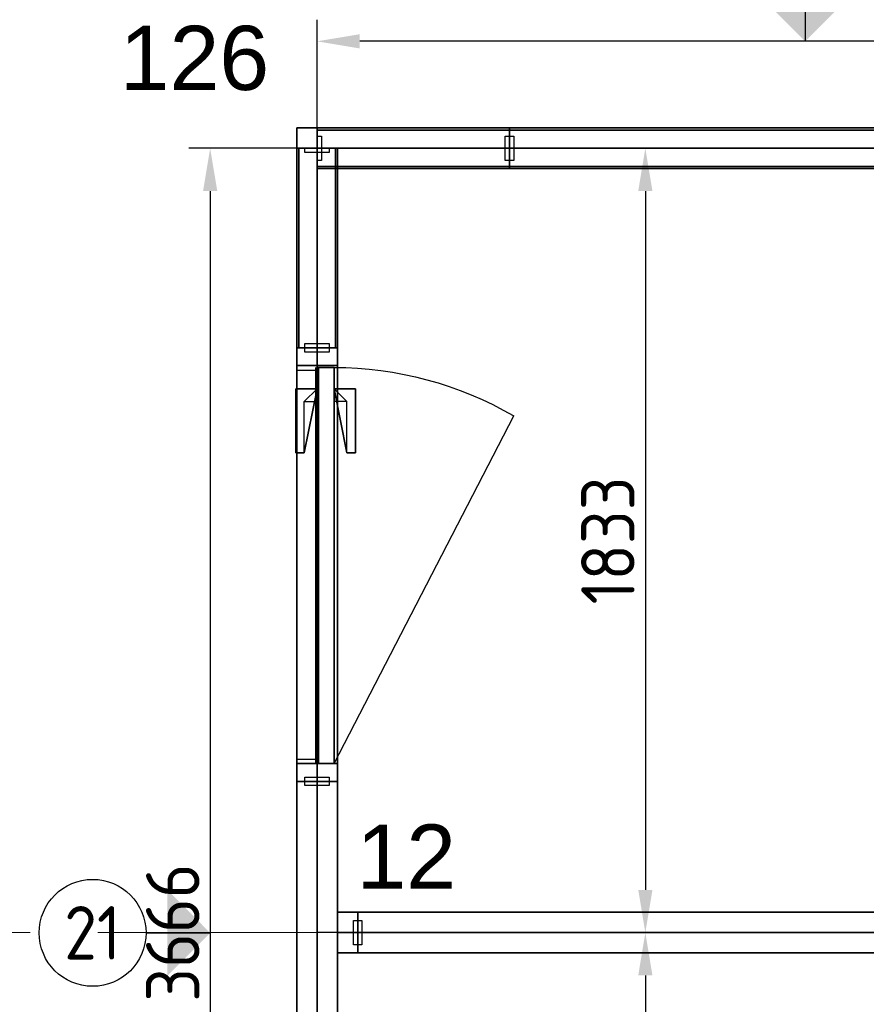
# Model space of a CAD drawing. Extents: x 3165 to 57695, y -7842 to 39081.
# Tile 188 of 248: x 49654 to 51634, y 19161 to 21462. Entities that reach past the tile are written whole.
import ezdxf
from ezdxf.enums import TextEntityAlignment as Align

# ---------------------------------------------------------------- set-up
doc = ezdxf.new("R2010")
doc.units = 0
doc.header["$LTSCALE"] = 50
doc.header["$PDSIZE"] = -5
doc.linetypes.add('HIDDEN2', pattern=[4.7625, 3.175, -1.5875])
doc.linetypes.add('Onderlegger 3e verdieping$0$stramien', pattern=[22.225, 12.7, -3.175, 3.175, -3.175])
doc.layers.get('0').update_dxf_attribs({"linetype": 'CONTINUOUS'})
doc.layers.get('DEFPOINTS').update_dxf_attribs({"linetype": 'CONTINUOUS'})
for name, color, linetype in [('AS-A38--_F----5', 2, 'CONTINUOUS'), ('AS-A38--_F---4-', 9, 'CONTINUOUS'), ('AS-I38-E_F----5_Deuren', 7, 'CONTINUOUS'), ('AS-I38-M_F----5_Deurmodulen', 7, 'CONTINUOUS'), ('AS-I38-M_F----5_Hoekaansluitingen', 7, 'CONTINUOUS'), ('AS-I38-M_F----5_Muuraansluitingen', 7, 'CONTINUOUS'), ('AS-I38-M_F----5_Wandmodulen', 7, 'CONTINUOUS'), ('AS-L32--_F----5', 84, 'CONTINUOUS'), ('AS-L32--_F---4-', 84, 'CONTINUOUS'), ('AS-L32--_F-23--', 84, 'CONTINUOUS'), ('AS-L32--_F123--', 84, 'CONTINUOUS'), ('AS-L38--', 7, 'CONTINUOUS'), ('AS-L38--_F----5', 7, 'CONTINUOUS'), ('AS-L38--_F---4-', 7, 'CONTINUOUS'), ('AS-L38--_F-23--', 3, 'CONTINUOUS'), ('AS-L38--_F1----', 2, 'CONTINUOUS'), ('AS-L38--_F1-----', 2, 'CONTINUOUS'), ('AS-L38--_F123--', 7, 'CONTINUOUS'), ('AS-L38GL_F---4-', 2, 'CONTINUOUS'), ('AS-L38GL_F123--', 3, 'CONTINUOUS'), ('AS-M38--_F123--_Wandlengte', 1, 'CONTINUOUS'), ('AS-T38--_F----5', 7, 'CONTINUOUS'), ('AS-T38--_F-23--', 7, 'CONTINUOUS'), ('IWTEKST', 2, 'CONTINUOUS')]:
    doc.layers.add(name, color=color, linetype=linetype)
doc.layers.add('AS-I38-1_F----5', color=2, linetype='CONTINUOUS', plot=False)
doc.layers.add('IWHARTWAND', color=6, linetype='CONTINUOUS', plot=False)
doc.layers.add('Onderlegger 3e verdieping$0$S-GRID', color=8, linetype='CONTINUOUS', lineweight=18)
doc.styles.get("Standard").update_dxf_attribs({"font": 'isocp.shx'})
doc.dimstyles.new('CWall_F2_Wandlengte', dxfattribs={"dimscale": 50, "dimtxt": 2.5, "dimasz": 2, "dimexe": 1, "dimexo": 1, "dimgap": 0.5, "dimtad": 1, "dimdec": 0, "dimdsep": 46, "dimtxsty": 'Standard', "dimcen": 2.5, "dimclrt": 2, "dimadec": 0, "dimazin": 0, "dimtfac": 1, "dimtdec": 0, "dimtix": 1, "dimtmove": 2, "dimatfit": 0, "dimfxl": 0, "dimtolj": 1, "dimtzin": 0, "dimarcsym": 0})
pattern_1 = [(0, (869, 1360), (31.75, 31.75), [15.875, -47.625]), (90, (876.938, 1352.062), (-31.75, 31.75), [15.875, -47.625])]
pattern_2 = [(60, (616, 2090), (-43300, 25000), [300, -50000]), (60, (690, 2164), (-43300, 25000), [100, -50000]), (60, (645, 2190), (-43300, 25000), [100, -50000]), (150, (780, 2170), (-25000, -43300), [200, -50000])]
pattern_3 = [(0, (691.5, 1360), (29.7656, 59.5312), [0, -59.5312])]
pattern_4 = [(60, (616, 1230), (-43300, 25000), [300, -50000]), (60, (690, 1304), (-43300, 25000), [100, -50000]), (60, (645, 1330), (-43300, 25000), [100, -50000]), (150, (780, 1310), (-25000, -43300), [200, -50000])]
pattern_5 = [(60, (616, 370), (-43300, 25000), [300, -50000]), (60, (690, 444), (-43300, 25000), [100, -50000]), (60, (645, 470), (-43300, 25000), [100, -50000]), (150, (780, 450), (-25000, -43300), [200, -50000])]
pattern_6 = [(60, (150, 2090), (-43300, 25000), [300, -50000]), (60, (220, 2164), (-43300, 25000), [100, -50000]), (60, (180, 2190), (-43300, 25000), [100, -50000]), (150, (310, 2170), (-25000, -43300), [200, -50000])]
pattern_7 = [(0, (225, 1360), (29.766, 59.531), [0, -59.531])]
pattern_8 = [(60, (150, 1230), (-43300, 25000), [300, -50000]), (60, (220, 1304), (-43300, 25000), [100, -50000]), (60, (180, 1330), (-43300, 25000), [100, -50000]), (150, (310, 1310), (-25000, -43300), [200, -50000])]
pattern_9 = [(60, (150, 370), (-43300, 25000), [300, -50000]), (60, (220, 444), (-43300, 25000), [100, -50000]), (60, (180, 470), (-43300, 25000), [100, -50000]), (150, (310, 450), (-25000, -43300), [200, -50000])]
pattern_10 = [(60, (160, 2090), (-43300, 25000), [300, -50000]), (60, (230, 2164), (-43300, 25000), [100, -50000]), (60, (187, 2190), (-43300, 25000), [100, -50000]), (150, (320, 2170), (-25000, -43300), [200, -50000])]
pattern_11 = [(0, (233.25, 1360), (29.766, 59.531), [0, -59.531])]
pattern_12 = [(60, (160, 1230), (-43300, 25000), [300, -50000]), (60, (230, 1304), (-43300, 25000), [100, -50000]), (60, (187, 1330), (-43300, 25000), [100, -50000]), (150, (320, 1310), (-25000, -43300), [200, -50000])]
pattern_13 = [(60, (160, 370), (-43300, 25000), [300, -50000]), (60, (230, 444), (-43300, 25000), [100, -50000]), (60, (187, 470), (-43300, 25000), [100, -50000]), (150, (320, 450), (-25000, -43300), [200, -50000])]

# ---------------------------------------------------------------- blocks, each defined once
blk = doc.blocks.new('Onderlegger 3e verdieping')
at = {"layer": 'Onderlegger 3e verdieping$0$S-GRID', "linetype": 'Onderlegger 3e verdieping$0$stramien'}
blk.add_line((3164.6, 19328.2), (56107.8, 19328.2), dxfattribs=at)
blk = doc.blocks.new('QHK-11--_CTA01')
at = {"layer": 'AS-L38--_F----5', "linetype": 'HIDDEN2'}
blk.add_line((0, 0), (0, 0, 2700), dxfattribs=at)
at = {"layer": 'AS-L38--_F---4-'}
blk.add_line((-47.5, 47.5), (-47.5, 47.5, 2700), dxfattribs=at)
for points, invisible_edges in [([(0, 47.5, 2700), (0, -47.5, 2700), (47.5, -47.5, 2700), (-47.5, 47.5, 2700)], 4), ([(47.5, -47.5, 2700), (-47.5, 47.5, 2700), (-47.5, 0, 2700), (47.5, 0, 2700)], 1), ([(47.5, 0), (47.5, 0, 60), (47.5, -47.5, 60), (47.5, -47.5)], 1), ([(47.5, 0, 2660), (47.5, 0, 2700), (47.5, -47.5, 2700), (47.5, -47.5, 2660)], 1), ([(47.5, -47.5), (47.5, -47.5, 60), (0, -47.5, 60), (0, -47.5)], 4), ([(47.5, -47.5, 2660), (47.5, -47.5, 2700), (0, -47.5, 2700), (0, -47.5, 2660)], 4)]:
    blk.add_3dface(points, dxfattribs=dict(at, invisible_edges=invisible_edges))
for points in [[(47.5, 0, 60), (47.5, 0, 2660), (47.5, -47.5, 2660), (47.5, -47.5, 60)], [(47.5, -47.5, 60), (47.5, -47.5, 2660), (0, -47.5, 2660), (0, -47.5, 60)]]:
    blk.add_3dface(points, dxfattribs=at)
at = {"layer": 'AS-L38--_F123--'}
blk.add_lwpolyline([(0, -47.5), (47.5, -47.5), (47.5, 0)], dxfattribs=at)
at = {"layer": 'DEFPOINTS'}
blk.add_point((0, 0, 2700), dxfattribs=at)
at = {"layer": 'AS-I38-M_F----5_Hoekaansluitingen', "extrusion": (1, -6.12303e-17, 0)}
blk.add_text('D126', height=125, rotation=90, dxfattribs=at).set_placement((0, 2750), align=Align.MIDDLE_LEFT)
at = {"layer": 'AS-I38-M_F----5_Hoekaansluitingen', "extrusion": (0, -1, 0)}
blk.add_text('D126', height=125, rotation=90, dxfattribs=at).set_placement((0, 2750), align=Align.MIDDLE_LEFT)
blk = doc.blocks.new('WandNr2-_CTA01')
at = {"layer": 'AS-T38--_F-23--', "color": 0, "linetype": 'ByBlock'}
blk.add_line((0, -5), (0, -2), dxfattribs=at)
blk.add_circle((0, -7.5), 2.5, dxfattribs=at)
blk.add_solid([(0, -2), (2, -4), (-2, -4)], dxfattribs=at)
blk.add_attdef('WANDNR', text='', height=2.5, dxfattribs=at).set_placement((0, -7.5), align=Align.MIDDLE)
blk = doc.blocks.new('WandNr5o_CTA01')
at = {"layer": 'AS-T38--_F----5', "color": 0, "linetype": 'ByBlock'}
blk.add_circle((0, -18), 2.5, dxfattribs=at)
blk.add_attdef('WANDNR', text='', height=2.5, dxfattribs=at).set_placement((0, -18), align=Align.MIDDLE)
blk = doc.blocks.new('BvnAans-_CTA01')
at = {"layer": 'AS-L38--_F----5', "color": 0, "invisible_edges": 10}
blk.add_3dface([(0, 0), (1, 0), (1, 0, 1), (0, 0, 1)], dxfattribs=at)
at = {"layer": 'AS-L38--_F---4-', "invisible_edges": 10}
for points in [[(0, 0.5), (1, 0.5), (1, 0.5, 1), (0, 0.5, 1)], [(0, -0.5), (1, -0.5), (1, -0.5, 1), (0, -0.5, 1)]]:
    blk.add_3dface(points, dxfattribs=at)
at = {"layer": 'AS-L38--_F---4-'}
blk.add_3dface([(0, -0.5, 1), (0, 0.5, 1), (1, 0.5, 1), (1, -0.5, 1)], dxfattribs=at)
blk = doc.blocks.new('Q0WDSTL-_CTA01')
at = {"layer": 'AS-L38--_F-23--'}
for p, q in [((0, 0.3), (0, 0.5)), ((0, -0.3), (0, -0.5))]:
    blk.add_line(p, q, dxfattribs=at)
at = {"layer": 'AS-L38--_F-23--', "color": 1}
blk.add_lwpolyline([(0, 0.3), (1, 0.3), (1, -0.3), (0, -0.3)], dxfattribs=at)
at = {"layer": 'AS-L38--_F1-----'}
blk.add_lwpolyline([(0, 0.5), (0, -0.5)], dxfattribs=at)
blk = doc.blocks.new('3ADRDRP-_CTA01')
at = {"layer": 'AS-L38--_F----5', "color": 0}
blk.add_3dface([(0, 0), (1, 0), (1, 0, 1), (0, 0, 1)], dxfattribs=at)
at = {"layer": 'AS-L38--_F---4-'}
mesh = blk.add_polymesh((6, 3), dxfattribs=at)
for k, corner in enumerate([(1, -0.5, 1), (1, -0.5), (1, -0.5), (0, -0.5, 1), (0, -0.5), (0, -0.5), (0, 0.5, 1), (0, 0.5), (0, -0.5), (1, 0.5, 1), (1, 0.5), (1, -0.5), (1, 0.5, 1), (1, 0.5, 1), (1, -0.5, 1), (0, 0.5, 1), (0, 0.5, 1), (0, -0.5, 1)]):
    mesh.set_mesh_vertex(divmod(k, 3), corner)
blk = doc.blocks.new('Q0DRSTL-_CTA01')
at = {"layer": 'AS-L38--_F----5', "color": 0}
blk.add_3dface([(0, 0), (1, 0), (1, 0, 1), (0, 0, 1)], dxfattribs=at)
at = {"layer": 'AS-L38--_F-23--', "color": 0}
for p, q in [((0, 0.5), (0, 0.3)), ((1, 0.5), (1, 0)), ((1, 0), (1.25, 0)), ((0, -0.5), (0, -0.3))]:
    blk.add_line(p, q, dxfattribs=at)
for points in [[(1, 0.5), (0, 0.5)], [(0, -0.5), (1.25, -0.5), (1.25, 0)]]:
    blk.add_lwpolyline(points, dxfattribs=at)
at = {"layer": 'AS-L38--_F1----', "color": 0}
blk.add_lwpolyline([(0, -0.5), (1, -0.5), (1, 0.5), (0, 0.5)], close=True, dxfattribs=at)
at = {"layer": 'AS-L38--_F---4-'}
mesh = blk.add_polymesh((6, 3), dxfattribs=at)
for k, corner in enumerate([(1, -0.5, 1), (1, -0.5), (1, -0.5), (0, -0.5, 1), (0, -0.5), (0, -0.5), (0, 0.5, 1), (0, 0.5), (0, -0.5), (1, 0.5, 1), (1, 0.5), (1, -0.5), (1, 0.5, 1), (1, 0.5, 1), (1, -0.5, 1), (0, 0.5, 1), (0, 0.5, 1), (0, -0.5, 1)]):
    mesh.set_mesh_vertex(divmod(k, 3), corner)
blk = doc.blocks.new('ddch1---_CTA01')
at = {"layer": 'AS-L32--_F----5', "color": 1}
for p, q in [((0, 0.075), (1, 0.075, 0.5)), ((1, 0.075, 0.5), (0, 0.075, 1))]:
    blk.add_line(p, q, dxfattribs=at)
at = {"layer": 'AS-L32--_F----5', "color": 1, "linetype": 'HIDDEN2'}
for p, q in [((0, -0.075), (1, -0.075, 0.5)), ((1, -0.075, 0.5), (0, -0.075, 1))]:
    blk.add_line(p, q, dxfattribs=at)
at = {"layer": 'AS-L32--_F----5'}
blk.add_3dface([(0, 0), (0, 0, 1), (1, 0, 1), (1, 0)], dxfattribs=at)
at = {"layer": 'AS-L32--_F---4-'}
for points in [[(0, 1), (0, 1, 1), (1, 1, 1), (1, 1)], [(0, 1), (0, 0), (0, 0, 1), (0, 1, 1)], [(0, 0, 1), (0, 1, 1), (1, 1, 1), (1, 0, 1)], [(1, 1, 1), (1, 0, 1), (1, 0), (1, 1)], [(0, 0), (0, 0, 1), (1, 0, 1), (1, 0)]]:
    blk.add_3dface(points, dxfattribs=at)
at = {"layer": 'AS-L32--_F123--', "color": 1}
blk.add_line((0, 1), (0.8776, 11.4994), dxfattribs=at)
at = {"layer": 'AS-L32--_F123--'}
for p, q in [((1, 1), (0, 1)), ((0, 1), (0, 0)), ((1, 0), (1, 1)), ((0, 0), (1, 0))]:
    blk.add_line(p, q, dxfattribs=at)
at = {"layer": 'AS-L32--_F123--', "color": 1}
blk.add_ellipse((0, 1), major_axis=(0, 21.9), ratio=0.045662, start_param=-1.570796, end_param=-1.070796, dxfattribs=at)
at = {"layer": 'DEFPOINTS'}
blk.add_point((0, 0), dxfattribs=at)
blk.add_point((0, 0), dxfattribs=at)
blk = doc.blocks.new('KlnkRcht_CTA01')
at = {"layer": 'AS-L32--_F----5'}
blk.add_polyline3d([(-0.5, 0, -0.5), (0.5, 0, -0.5), (0.5, 0, 0.5), (-0.5, 0, 0.5)], close=True, dxfattribs=at)
at = {"layer": 'AS-L32--_F-23--'}
for p, q in [((0.3, -0.6, -0.5), (0.3, 0, -0.5)), ((0.5, 0, -0.5), (0.5, -1, -0.5)), ((-0.5, -1, -0.5), (-0.5, -0.6, -0.5)), ((-0.5, -0.6, -0.5), (0.3, -0.6, -0.5)), ((0.5, -1, -0.5), (-0.5, -1, -0.5))]:
    blk.add_line(p, q, dxfattribs=at)
at = {"layer": 'AS-L32--_F---4-'}
mesh = blk.add_polyface(dxfattribs=at)
corners = [(0.5, 0, -0.5), (0.5, -1, -0.5), (-0.5, -1, -0.5), (-0.5, -0.6, -0.5), (0.3, -0.6, -0.5), (0.3, 0, -0.5), (0.5, 0, 0.5), (0.5, -1, 0.5), (-0.5, -1, 0.5), (-0.5, -0.6, 0.5), (0.3, -0.6, 0.5), (0.3, 0, 0.5)]
mesh.append_faces([[corners[k] for k in face] for face in [(0, 1, 7, 6), (1, 2, 8, 7), (2, 3, 9, 8)]])
mesh.append_faces([[corners[k] for k in face] for face in [(6, 10, 11)]], dxfattribs={"vtx0": -1})
mesh.append_faces([[corners[k] for k in face] for face in [(6, 9, 10)]], dxfattribs={"vtx0": -1, "vtx2": -1})
mesh.append_faces([[corners[k] for k in face] for face in [(6, 7, 8, 9)]], dxfattribs={"vtx3": -1})
blk = doc.blocks.new('QDR-10--_CTA01')
at = {"layer": 'DEFPOINTS'}
blk.add_point((0, 0, 2700), dxfattribs=at)
at = {"layer": 'AS-L38--'}
for name, p, xscale, yscale, zscale in [('ddch1---_CTA01', (971.5, 0, 10), -926, 40, 2585), ('KlnkRcht_CTA01', (170.5, 40, 1050), -150, -50, 20), ('BvnAans-_CTA01', (0, 0, 2660), 1013, 95, 40), ('Q0WDSTL-_CTA01', (0, 0), 10, 95, 10), ('3ADRDRP-_CTA01', (0, 0, 2595), 1013, 95, 65), ('Q0DRSTL-_CTA01', (0, 0), 41.5, 95, 2595), ('Q0DRSTL-_CTA01', (1013, 0), -41.5, 95, 2595), ('KlnkRcht_CTA01', (170.5, 0, 1050), -150, 50, 20)]:
    blk.add_blockref(name, p, dxfattribs=dict(at, xscale=xscale, yscale=yscale, zscale=zscale))
at = {"layer": 'AS-L38--', "xscale": 10, "yscale": 95, "zscale": 10, "rotation": 180}
blk.add_blockref('Q0WDSTL-_CTA01', (1013, 0), dxfattribs=at)
at = {"layer": 'AS-I38-E_F----5_Deuren', "extrusion": (0, -1, 0)}
blk.add_text('926x2585', height=90, dxfattribs=at).set_placement((95.5, 175), align=Align.BOTTOM_LEFT)
at = {"layer": 'AS-I38-M_F----5_Deurmodulen', "extrusion": (0, -1, 0)}
blk.add_text('DA', height=125, rotation=90, dxfattribs=at).set_placement((506.5, 2750), align=Align.MIDDLE_LEFT)
blk = doc.blocks.new('QSRT12--_CTA01')
at = {"layer": 'AS-L38--_F----5', "linetype": 'HIDDEN2'}
blk.add_line((0, 0), (0, 0, 2700), dxfattribs=at)
at = {"layer": 'AS-L38--_F----5', "invisible_edges": 4}
for points in [[(47.5, 0), (47.5, 0, 60), (95, 0, 60), (95, 0)], [(47.5, 0, 2660), (47.5, 0, 2700), (95, 0, 2700), (95, 0, 2660)]]:
    blk.add_3dface(points, dxfattribs=at)
at = {"layer": 'AS-L38--_F----5'}
blk.add_3dface([(47.5, 0, 60), (47.5, 0, 2660), (95, 0, 2660), (95, 0, 60)], dxfattribs=at)
at = {"layer": 'AS-L38--_F---4-', "invisible_edges": 4}
for points in [[(95, 47.5), (95, 47.5, 60), (47.5, 47.5, 60), (47.5, 47.5)], [(95, 47.5, 2660), (95, 47.5, 2700), (47.5, 47.5, 2700), (47.5, 47.5, 2660)], [(47.5, -47.5), (47.5, -47.5, 60), (95, -47.5, 60), (95, -47.5)], [(47.5, -47.5, 2660), (47.5, -47.5, 2700), (95, -47.5, 2700), (95, -47.5, 2660)]]:
    blk.add_3dface(points, dxfattribs=at)
at = {"layer": 'AS-L38--_F---4-'}
for points in [[(95, 47.5, 60), (95, 47.5, 2660), (47.5, 47.5, 2660), (47.5, 47.5, 60)], [(47.5, 47.5), (47.5, 47.5, 60), (47.5, -47.5, 60), (47.5, -47.5)], [(47.5, 47.5, 60), (47.5, 47.5, 2660), (47.5, -47.5, 2660), (47.5, -47.5, 60)], [(47.5, 47.5, 2660), (47.5, 47.5, 2700), (47.5, -47.5, 2700), (47.5, -47.5, 2660)], [(95, 47.5, 2700), (47.5, 47.5, 2700), (47.5, -47.5, 2700), (95, -47.5, 2700)], [(47.5, -47.5, 60), (47.5, -47.5, 2660), (95, -47.5, 2660), (95, -47.5, 60)]]:
    blk.add_3dface(points, dxfattribs=at)
at = {"layer": 'AS-L38--_F123--'}
blk.add_lwpolyline([(95, 47.5), (47.5, 47.5), (47.5, -47.5), (95, -47.5)], dxfattribs=at)
at = {"layer": 'DEFPOINTS'}
blk.add_point((0, 0, 2700), dxfattribs=at)
at = {"layer": 'AS-L38--', "xscale": 10, "yscale": 95, "zscale": 10, "rotation": 180}
blk.add_blockref('Q0WDSTL-_CTA01', (95, 0), dxfattribs=at)
at = {"layer": 'AS-I38-M_F----5_Muuraansluitingen', "extrusion": (0, -1, 0)}
blk.add_text('D12', height=125, rotation=90, dxfattribs=at).set_placement((0, 2750), align=Align.MIDDLE_LEFT)
blk = doc.blocks.new('OndrAans_CTA01')
at = {"layer": 'AS-L38--_F----5', "color": 0, "invisible_edges": 10}
blk.add_3dface([(0, 0), (1, 0), (1, 0, 1), (0, 0, 1)], dxfattribs=at)
at = {"layer": 'AS-L38--_F---4-', "invisible_edges": 10}
for points in [[(0, 0.5), (1, 0.5), (1, 0.5, 1), (0, 0.5, 1)], [(0, -0.5), (1, -0.5), (1, -0.5, 1), (0, -0.5, 1)]]:
    blk.add_3dface(points, dxfattribs=at)
at = {"layer": 'AS-L38--_F123--', "color": 0}
blk.add_3dface([(0, -0.5), (1, -0.5), (1, 0.5), (0, 0.5)], dxfattribs=at)
blk = doc.blocks.new('D1------_CTA01')
at = {"layer": 'AS-L38--_F----5', "color": 0}
blk.add_3dface([(0, 0), (1, 0), (1, 0, 1), (0, 0, 1)], dxfattribs=at)
at = {"layer": 'AS-L38--_F---4-'}
for points in [[(0, 0.5), (1, 0.5), (1, 0.5, 1), (0, 0.5, 1)], [(0, -0.5), (1, -0.5), (1, -0.5, 1), (0, -0.5, 1)]]:
    blk.add_3dface(points, dxfattribs=at)
blk = doc.blocks.new('QWND55--_CTA01')
at = {"layer": 'AS-A38--_F----5', "extrusion": (0, -1, 0)}
h = blk.add_hatch(dxfattribs=at)
h.set_pattern_fill('CROSS', color=256, scale=5, style=0)
h.set_pattern_definition(pattern_1)
h.paths.add_polyline_path([(0, 940), (1738, 940), (1738, 1780), (0, 1780)])
at = {"layer": 'AS-A38--_F---4-', "extrusion": (0, -1, 0)}
h = blk.add_hatch(dxfattribs=at)
h.set_pattern_fill('CROSS', color=256, scale=5, style=0)
h.set_pattern_definition(pattern_1)
h.paths.add_polyline_path([(0, 940), (1738, 940), (1738, 1780), (0, 1780)])
h = blk.add_hatch(dxfattribs=at)
h.set_pattern_fill('CROSS', color=256, scale=5, style=0)
h.set_pattern_definition(pattern_1)
h.paths.add_polyline_path([(0, 940), (1738, 940), (1738, 1780), (0, 1780)])
at = {"layer": 'DEFPOINTS'}
blk.add_point((0, 0, 2700), dxfattribs=at)
at = {"layer": 'AS-L38--', "yscale": 95}
for name, p, xscale, zscale in [('BvnAans-_CTA01', (0, 0, 2660), 1738, 40), ('OndrAans_CTA01', (0, 0), 1738, 60), ('Q0WDSTL-_CTA01', (0, 0), 10, 10), ('D1------_CTA01', (0, 0, 1780), 1738, 880), ('D1------_CTA01', (0, 0, 940), 1738, 840), ('D1------_CTA01', (0, 0, 60), 1738, 880)]:
    blk.add_blockref(name, p, dxfattribs=dict(at, xscale=xscale, zscale=zscale))
at = {"layer": 'AS-L38--', "xscale": 10, "yscale": 95, "zscale": 10, "rotation": 180}
blk.add_blockref('Q0WDSTL-_CTA01', (1738, 0), dxfattribs=at)
at = {"layer": 'AS-I38-1_F----5', "extrusion": (0, -1, 0)}
blk.add_text('1', height=90, dxfattribs=at).set_placement((40, 130))
at = {"layer": 'AS-I38-M_F----5_Wandmodulen', "extrusion": (0, -1, 0)}
blk.add_text('AH-Z1', height=125, rotation=90, dxfattribs=at).set_placement((869, 2750), align=Align.MIDDLE_LEFT)
blk = doc.blocks.new('QWND12--_CTA01')
at = {"layer": 'DEFPOINTS'}
blk.add_point((0, 0, 2700), dxfattribs=at)
at = {"layer": 'AS-L38--', "yscale": 95}
for name, p, xscale, zscale in [('BvnAans-_CTA01', (0, 0, 2660), 707.0000000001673, 40), ('OndrAans_CTA01', (0, 0), 707.0000000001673, 60), ('Q0WDSTL-_CTA01', (0, 0), 10, 10), ('D1------_CTA01', (0, 0, 1780), 707.0000000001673, 880), ('D1------_CTA01', (0, 0, 940), 707.0000000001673, 840), ('D1------_CTA01', (0, 0, 60), 707.0000000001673, 880)]:
    blk.add_blockref(name, p, dxfattribs=dict(at, xscale=xscale, zscale=zscale))
at = {"layer": 'AS-L38--', "xscale": 10, "yscale": 95, "zscale": 10, "rotation": 180}
blk.add_blockref('Q0WDSTL-_CTA01', (707, 0), dxfattribs=at)
at = {"layer": 'AS-I38-1_F----5', "extrusion": (0, -1, 0)}
blk.add_text('3', height=90, dxfattribs=at).set_placement((40, 130))
at = {"layer": 'AS-I38-M_F----5_Wandmodulen', "extrusion": (0, -1, 0)}
blk.add_text('AH', height=125, rotation=90, dxfattribs=at).set_placement((353.5, 2750), align=Align.MIDDLE_LEFT)
blk = doc.blocks.new('QPGLAS--_CTA01')
at = {"layer": 'AS-L38--_F----5', "color": 0}
blk.add_3dface([(0, 0), (1, 0), (1, 0, 1), (0, 0, 1)], dxfattribs=at)
at = {"layer": 'AS-L38GL_F123--'}
blk.add_line((0, 0), (1, 0), dxfattribs=at)
at = {"layer": 'AS-L38GL_F---4-'}
mesh = blk.add_polymesh((6, 3), dxfattribs=at)
for k, corner in enumerate([(1, -0.45, 1), (1, -0.45), (1, -0.45), (0, -0.45, 1), (0, -0.45), (0, -0.45), (0, 0.45, 1), (0, 0.45), (0, -0.45), (1, 0.45, 1), (1, 0.45), (1, -0.45), (1, 0.45, 1), (1, 0.45, 1), (1, -0.45, 1), (0, 0.45, 1), (0, 0.45, 1), (0, -0.45, 1)]):
    mesh.set_mesh_vertex(divmod(k, 3), corner)
blk = doc.blocks.new('O4------_CTA01')
blk.add_blockref('QPGLAS--_CTA01', (0, 0))
blk = doc.blocks.new('QWND41--_CTA01')
at = {"layer": 'AS-A38--_F----5', "extrusion": (0, -1, 0)}
h = blk.add_hatch(dxfattribs=at)
h.set_pattern_fill('GLAS2', color=256, scale=50, angle=60, style=0, pattern_type=2)
h.set_pattern_definition(pattern_2)
h.paths.add_polyline_path([(0, 1780), (1383, 1780), (1383, 2660), (0, 2660)])
h = blk.add_hatch(dxfattribs=at)
h.set_pattern_fill('GLAS2', color=256, scale=50, angle=60, style=0, pattern_type=2)
h.set_pattern_definition(pattern_4)
h.paths.add_polyline_path([(0, 940), (1383, 940), (1383, 1780), (0, 1780)])
h = blk.add_hatch(dxfattribs=at)
h.set_pattern_fill('GLAS2', color=256, scale=50, angle=60, style=0, pattern_type=2)
h.set_pattern_definition(pattern_5)
h.paths.add_polyline_path([(0, 60), (1383, 60), (1383, 940), (0, 940)])
h = blk.add_hatch(dxfattribs=at)
h.set_pattern_fill('DOTS', color=256, scale=37.5, style=0)
h.set_pattern_definition(pattern_3)
h.paths.add_polyline_path([(10, 950), (1373, 950), (1373, 1770), (10, 1770)])
at = {"layer": 'AS-A38--_F---4-', "extrusion": (0, -1, 0)}
h = blk.add_hatch(dxfattribs=at)
h.set_pattern_fill('GLAS2', color=256, scale=50, angle=60, style=0, pattern_type=2)
h.set_pattern_definition(pattern_2)
h.paths.add_polyline_path([(0, 1780), (1383, 1780), (1383, 2660), (0, 2660)])
h = blk.add_hatch(dxfattribs=at)
h.set_pattern_fill('GLAS2', color=256, scale=50, angle=60, style=0, pattern_type=2)
h.set_pattern_definition(pattern_4)
h.paths.add_polyline_path([(0, 940), (1383, 940), (1383, 1780), (0, 1780)])
h = blk.add_hatch(dxfattribs=at)
h.set_pattern_fill('GLAS2', color=256, scale=50, angle=60, style=0, pattern_type=2)
h.set_pattern_definition(pattern_5)
h.paths.add_polyline_path([(0, 60), (1383, 60), (1383, 940), (0, 940)])
h = blk.add_hatch(dxfattribs=at)
h.set_pattern_fill('DOTS', color=256, scale=37.5, style=0)
h.set_pattern_definition(pattern_3)
h.paths.add_polyline_path([(10, 950), (1373, 950), (1373, 1770), (10, 1770)])
h = blk.add_hatch(dxfattribs=at)
h.set_pattern_fill('GLAS2', color=256, scale=50, angle=60, style=0, pattern_type=2)
h.set_pattern_definition(pattern_2)
h.paths.add_polyline_path([(0, 1780), (1383, 1780), (1383, 2660), (0, 2660)])
h = blk.add_hatch(dxfattribs=at)
h.set_pattern_fill('GLAS2', color=256, scale=50, angle=60, style=0, pattern_type=2)
h.set_pattern_definition(pattern_4)
h.paths.add_polyline_path([(0, 940), (1383, 940), (1383, 1780), (0, 1780)])
h = blk.add_hatch(dxfattribs=at)
h.set_pattern_fill('GLAS2', color=256, scale=50, angle=60, style=0, pattern_type=2)
h.set_pattern_definition(pattern_5)
h.paths.add_polyline_path([(0, 60), (1383, 60), (1383, 940), (0, 940)])
h = blk.add_hatch(dxfattribs=at)
h.set_pattern_fill('DOTS', color=256, scale=37.5, style=0)
h.set_pattern_definition(pattern_3)
h.paths.add_polyline_path([(10, 950), (1373, 950), (1373, 1770), (10, 1770)])
at = {"layer": 'DEFPOINTS'}
blk.add_point((0, 0, 2700), dxfattribs=at)
at = {"layer": 'AS-L38--', "yscale": 95}
for name, p, xscale, zscale in [('BvnAans-_CTA01', (0, 0, 2660), 1383, 40), ('OndrAans_CTA01', (0, 0), 1383, 60), ('Q0WDSTL-_CTA01', (0, 0), 10, 10), ('O4------_CTA01', (0, 0, 1780), 1383, 880), ('O4------_CTA01', (0, 0, 940), 1383, 840), ('O4------_CTA01', (0, 0, 60), 1383, 880)]:
    blk.add_blockref(name, p, dxfattribs=dict(at, xscale=xscale, zscale=zscale))
at = {"layer": 'AS-L38--', "xscale": 10, "yscale": 95, "zscale": 10, "rotation": 180}
blk.add_blockref('Q0WDSTL-_CTA01', (1383, 0), dxfattribs=at)
at = {"layer": 'AS-I38-1_F----5', "extrusion": (0, -1, 0)}
blk.add_text('2', height=90, dxfattribs=at).set_placement((40, 130))
at = {"layer": 'AS-I38-M_F----5_Wandmodulen', "extrusion": (0, -1, 0)}
blk.add_text('GH', height=125, rotation=90, dxfattribs=at).set_placement((691.5, 2750), align=Align.MIDDLE_LEFT)
blk = doc.blocks.new('QWND47--_CTA01')
at = {"layer": 'AS-A38--_F----5', "extrusion": (0, -1, 0)}
h = blk.add_hatch(dxfattribs=at)
h.set_pattern_fill('GLAS2', color=256, scale=50, angle=60, style=0, pattern_type=2)
h.set_pattern_definition(pattern_6)
h.paths.add_polyline_path([(0, 1780), (450, 1780), (450, 2660), (0, 2660)])
h = blk.add_hatch(dxfattribs=at)
h.set_pattern_fill('GLAS2', color=256, scale=50, angle=60, style=0, pattern_type=2)
h.set_pattern_definition(pattern_8)
h.paths.add_polyline_path([(0, 940), (450, 940), (450, 1780), (0, 1780)])
h = blk.add_hatch(dxfattribs=at)
h.set_pattern_fill('GLAS2', color=256, scale=50, angle=60, style=0, pattern_type=2)
h.set_pattern_definition(pattern_9)
h.paths.add_polyline_path([(0, 60), (450, 60), (450, 940), (0, 940)])
h = blk.add_hatch(dxfattribs=at)
h.set_pattern_fill('DOTS', color=256, scale=37.5, style=0)
h.set_pattern_definition(pattern_7)
h.paths.add_polyline_path([(10, 950), (440, 950), (440, 1770), (10, 1770)])
at = {"layer": 'AS-A38--_F---4-', "extrusion": (0, -1, 0)}
h = blk.add_hatch(dxfattribs=at)
h.set_pattern_fill('GLAS2', color=256, scale=50, angle=60, style=0, pattern_type=2)
h.set_pattern_definition(pattern_6)
h.paths.add_polyline_path([(0, 1780), (450, 1780), (450, 2660), (0, 2660)])
h = blk.add_hatch(dxfattribs=at)
h.set_pattern_fill('GLAS2', color=256, scale=50, angle=60, style=0, pattern_type=2)
h.set_pattern_definition(pattern_8)
h.paths.add_polyline_path([(0, 940), (450, 940), (450, 1780), (0, 1780)])
h = blk.add_hatch(dxfattribs=at)
h.set_pattern_fill('GLAS2', color=256, scale=50, angle=60, style=0, pattern_type=2)
h.set_pattern_definition(pattern_9)
h.paths.add_polyline_path([(0, 60), (450, 60), (450, 940), (0, 940)])
h = blk.add_hatch(dxfattribs=at)
h.set_pattern_fill('DOTS', color=256, scale=37.5, style=0)
h.set_pattern_definition(pattern_7)
h.paths.add_polyline_path([(10, 950), (440, 950), (440, 1770), (10, 1770)])
h = blk.add_hatch(dxfattribs=at)
h.set_pattern_fill('GLAS2', color=256, scale=50, angle=60, style=0, pattern_type=2)
h.set_pattern_definition(pattern_6)
h.paths.add_polyline_path([(0, 1780), (450, 1780), (450, 2660), (0, 2660)])
h = blk.add_hatch(dxfattribs=at)
h.set_pattern_fill('GLAS2', color=256, scale=50, angle=60, style=0, pattern_type=2)
h.set_pattern_definition(pattern_8)
h.paths.add_polyline_path([(0, 940), (450, 940), (450, 1780), (0, 1780)])
h = blk.add_hatch(dxfattribs=at)
h.set_pattern_fill('GLAS2', color=256, scale=50, angle=60, style=0, pattern_type=2)
h.set_pattern_definition(pattern_9)
h.paths.add_polyline_path([(0, 60), (450, 60), (450, 940), (0, 940)])
h = blk.add_hatch(dxfattribs=at)
h.set_pattern_fill('DOTS', color=256, scale=37.5, style=0)
h.set_pattern_definition(pattern_7)
h.paths.add_polyline_path([(10, 950), (440, 950), (440, 1770), (10, 1770)])
at = {"layer": 'DEFPOINTS'}
blk.add_point((0, 0, 2700), dxfattribs=at)
at = {"layer": 'AS-L38--', "yscale": 95}
for name, p, xscale, zscale in [('BvnAans-_CTA01', (0, 0, 2660), 450, 40), ('OndrAans_CTA01', (0, 0), 450, 60), ('Q0WDSTL-_CTA01', (0, 0), 10, 10), ('O4------_CTA01', (0, 0, 1780), 450, 880), ('O4------_CTA01', (0, 0, 940), 450, 840), ('O4------_CTA01', (0, 0, 60), 450, 880)]:
    blk.add_blockref(name, p, dxfattribs=dict(at, xscale=xscale, zscale=zscale))
at = {"layer": 'AS-L38--', "xscale": 10, "yscale": 95, "zscale": 10, "rotation": 180}
blk.add_blockref('Q0WDSTL-_CTA01', (450, 0), dxfattribs=at)
at = {"layer": 'AS-I38-1_F----5', "extrusion": (0, -1, 0)}
blk.add_text('98', height=90, dxfattribs=at).set_placement((40, 130))
at = {"layer": 'AS-I38-M_F----5_Wandmodulen', "extrusion": (0, -1, 0)}
blk.add_text('GH', height=125, rotation=90, dxfattribs=at).set_placement((225, 2750), align=Align.MIDDLE_LEFT)
blk = doc.blocks.new('QWND51--_CTA01')
at = {"layer": 'AS-A38--_F----5', "extrusion": (0, -1, 0)}
h = blk.add_hatch(dxfattribs=at)
h.set_pattern_fill('GLAS2', color=256, scale=50, angle=60, style=0, pattern_type=2)
h.set_pattern_definition(pattern_10)
h.paths.add_polyline_path([(0, 1780), (466.5, 1780), (466.5, 2660), (0, 2660)])
h = blk.add_hatch(dxfattribs=at)
h.set_pattern_fill('GLAS2', color=256, scale=50, angle=60, style=0, pattern_type=2)
h.set_pattern_definition(pattern_12)
h.paths.add_polyline_path([(0, 940), (466.5, 940), (466.5, 1780), (0, 1780)])
h = blk.add_hatch(dxfattribs=at)
h.set_pattern_fill('GLAS2', color=256, scale=50, angle=60, style=0, pattern_type=2)
h.set_pattern_definition(pattern_13)
h.paths.add_polyline_path([(0, 60), (466.5, 60), (466.5, 940), (0, 940)])
h = blk.add_hatch(dxfattribs=at)
h.set_pattern_fill('DOTS', color=256, scale=37.5, style=0)
h.set_pattern_definition(pattern_11)
h.paths.add_polyline_path([(10, 950), (456.5, 950), (456.5, 1770), (10, 1770)])
at = {"layer": 'AS-A38--_F---4-', "extrusion": (0, -1, 0)}
h = blk.add_hatch(dxfattribs=at)
h.set_pattern_fill('GLAS2', color=256, scale=50, angle=60, style=0, pattern_type=2)
h.set_pattern_definition(pattern_10)
h.paths.add_polyline_path([(0, 1780), (466.5, 1780), (466.5, 2660), (0, 2660)])
h = blk.add_hatch(dxfattribs=at)
h.set_pattern_fill('GLAS2', color=256, scale=50, angle=60, style=0, pattern_type=2)
h.set_pattern_definition(pattern_12)
h.paths.add_polyline_path([(0, 940), (466.5, 940), (466.5, 1780), (0, 1780)])
h = blk.add_hatch(dxfattribs=at)
h.set_pattern_fill('GLAS2', color=256, scale=50, angle=60, style=0, pattern_type=2)
h.set_pattern_definition(pattern_13)
h.paths.add_polyline_path([(0, 60), (466.5, 60), (466.5, 940), (0, 940)])
h = blk.add_hatch(dxfattribs=at)
h.set_pattern_fill('DOTS', color=256, scale=37.5, style=0)
h.set_pattern_definition(pattern_11)
h.paths.add_polyline_path([(10, 950), (456.5, 950), (456.5, 1770), (10, 1770)])
h = blk.add_hatch(dxfattribs=at)
h.set_pattern_fill('GLAS2', color=256, scale=50, angle=60, style=0, pattern_type=2)
h.set_pattern_definition(pattern_10)
h.paths.add_polyline_path([(0, 1780), (466.5, 1780), (466.5, 2660), (0, 2660)])
h = blk.add_hatch(dxfattribs=at)
h.set_pattern_fill('GLAS2', color=256, scale=50, angle=60, style=0, pattern_type=2)
h.set_pattern_definition(pattern_12)
h.paths.add_polyline_path([(0, 940), (466.5, 940), (466.5, 1780), (0, 1780)])
h = blk.add_hatch(dxfattribs=at)
h.set_pattern_fill('GLAS2', color=256, scale=50, angle=60, style=0, pattern_type=2)
h.set_pattern_definition(pattern_13)
h.paths.add_polyline_path([(0, 60), (466.5, 60), (466.5, 940), (0, 940)])
h = blk.add_hatch(dxfattribs=at)
h.set_pattern_fill('DOTS', color=256, scale=37.5, style=0)
h.set_pattern_definition(pattern_11)
h.paths.add_polyline_path([(10, 950), (456.5, 950), (456.5, 1770), (10, 1770)])
at = {"layer": 'DEFPOINTS'}
blk.add_point((0, 0, 2700), dxfattribs=at)
at = {"layer": 'AS-L38--', "yscale": 95}
for name, p, xscale, zscale in [('BvnAans-_CTA01', (0, 0, 2660), 466.5, 40), ('OndrAans_CTA01', (0, 0), 466.5, 60), ('Q0WDSTL-_CTA01', (0, 0), 10, 10), ('O4------_CTA01', (0, 0, 1780), 466.5, 880), ('O4------_CTA01', (0, 0, 940), 466.5, 840), ('O4------_CTA01', (0, 0, 60), 466.5, 880)]:
    blk.add_blockref(name, p, dxfattribs=dict(at, xscale=xscale, zscale=zscale))
at = {"layer": 'AS-L38--', "xscale": 10, "yscale": 95, "zscale": 10, "rotation": 180}
blk.add_blockref('Q0WDSTL-_CTA01', (466.5, 0), dxfattribs=at)
at = {"layer": 'AS-I38-1_F----5', "extrusion": (0, -1, 0)}
blk.add_text('1', height=90, dxfattribs=at).set_placement((40, 130))
at = {"layer": 'AS-I38-M_F----5_Wandmodulen', "extrusion": (0, -1, 0)}
blk.add_text('GH', height=125, rotation=90, dxfattribs=at).set_placement((233.2, 2750), align=Align.MIDDLE_LEFT)
blk = doc.blocks.new('*D241')
at = {"layer": 'AS-M38--_F123--_Wandlengte', "color": 0, "lineweight": -2}
for p, q in [((51022.2, 21161.2), (51167.4, 21161.2)), ((51117.4, 21061.2), (51117.4, 19428.2)), ((51006.2, 19328.2), (51167.4, 19328.2))]:
    blk.add_line(p, q, dxfattribs=at)
at = {"layer": 'AS-M38--_F123--_Wandlengte', "color": 0}
for points in [[(51100.8, 21061.2), (51134.1, 21061.2), (51117.4, 21161.2)], [(51100.8, 19428.2), (51134.1, 19428.2), (51117.4, 19328.2)]]:
    blk.add_solid(points, dxfattribs=at)
at = {"layer": 'DEFPOINTS', "color": 0}
for p in [(50972.2, 21161.2), (50956.2, 19328.2), (51117.4, 19328.2)]:
    blk.add_point(p, dxfattribs=at)
at = {"layer": 'AS-M38--_F123--_Wandlengte', "color": 2, "insert": (51029.9, 20244.7), "char_height": 125, "attachment_point": 5, "rotation": 90}
blk.add_mtext('\\A1;1833', dxfattribs=at)
blk = doc.blocks.new('*D242')
at = {"layer": 'AS-M38--_F123--_Wandlengte', "color": 0, "lineweight": -2}
for p, q in [((50959, 19328.2), (51167.4, 19328.2)), ((51117.4, 19228.2), (51117.4, 17595.2)), ((50099.6, 17495.2), (51167.4, 17495.2))]:
    blk.add_line(p, q, dxfattribs=at)
at = {"layer": 'AS-M38--_F123--_Wandlengte', "color": 0}
for points in [[(51100.8, 19228.2), (51134.1, 19228.2), (51117.4, 19328.2)], [(51100.8, 17595.2), (51134.1, 17595.2), (51117.4, 17495.2)]]:
    blk.add_solid(points, dxfattribs=at)
at = {"layer": 'DEFPOINTS', "color": 0}
for p in [(50909, 19328.2), (50049.6, 17495.2), (51117.4, 17495.2)]:
    blk.add_point(p, dxfattribs=at)
at = {"layer": 'AS-M38--_F123--_Wandlengte', "color": 2, "insert": (51029.9, 18411.7), "char_height": 125, "attachment_point": 5, "rotation": 90}
blk.add_mtext('\\A1;1833', dxfattribs=at)
blk = doc.blocks.new('*D432')
at = {"layer": 'AS-M38--_F123--_Wandlengte', "color": 0, "lineweight": -2}
for p, q in [((50349.6, 21211.2), (50349.6, 21461.2)), ((53862.6, 21211.2), (53862.6, 21461.2)), ((53762.6, 21411.2), (50449.6, 21411.2))]:
    blk.add_line(p, q, dxfattribs=at)
at = {"layer": 'AS-M38--_F123--_Wandlengte', "color": 0}
for points in [[(50449.6, 21427.9), (50449.6, 21394.5), (50349.6, 21411.2)], [(53762.6, 21427.9), (53762.6, 21394.5), (53862.6, 21411.2)]]:
    blk.add_solid(points, dxfattribs=at)
at = {"layer": 'DEFPOINTS', "color": 0}
for p in [(50349.6, 21411.2), (50349.6, 21161.2), (53862.6, 21161.2)]:
    blk.add_point(p, dxfattribs=at)
at = {"layer": 'AS-M38--_F123--_Wandlengte', "color": 2, "insert": (52106.1, 21498.7), "char_height": 125, "attachment_point": 5}
blk.add_mtext('\\A1;3513', dxfattribs=at)
blk = doc.blocks.new('*D433')
at = {"layer": 'AS-M38--_F123--_Wandlengte', "color": 0, "lineweight": -2}
for p, q in [((50299.6, 21161.2), (50049.6, 21161.2)), ((50099.6, 21061.2), (50099.6, 17595.2)), ((50299.6, 17495.2), (50049.6, 17495.2))]:
    blk.add_line(p, q, dxfattribs=at)
at = {"layer": 'AS-M38--_F123--_Wandlengte', "color": 0}
for points in [[(50082.9, 21061.2), (50116.3, 21061.2), (50099.6, 21161.2)], [(50082.9, 17595.2), (50116.3, 17595.2), (50099.6, 17495.2)]]:
    blk.add_solid(points, dxfattribs=at)
at = {"layer": 'DEFPOINTS', "color": 0}
for p in [(50349.6, 21161.2), (50099.6, 17495.2), (50349.6, 17495.2)]:
    blk.add_point(p, dxfattribs=at)
at = {"layer": 'AS-M38--_F123--_Wandlengte', "color": 2, "insert": (50012.1, 19328.2), "char_height": 125, "attachment_point": 5, "rotation": 90}
blk.add_mtext('\\A1;3666', dxfattribs=at)

msp = doc.modelspace()

# ---------------------------------------------------------------- linework, layer by layer
at = {"layer": 'IWHARTWAND'}
for p, q in [((50349.6, 21162.2), (53875.6, 21162.2)), ((50349.6, 21162.2), (50349.6, 17495.2)), ((53875.6, 19328.2), (50349.6, 19328.2))]:
    msp.add_line(p, q, dxfattribs=at)

# ---------------------------------------------------------------- block references
msp.add_blockref('Onderlegger 3e verdieping', (0, 0))
at = {"layer": 'AS-L38--'}
ref = msp.add_blockref('WandNr2-_CTA01', (51491.1, 21311.2), dxfattribs=dict(at, xscale=50, yscale=50, zscale=50, rotation=180))
ref.add_attrib('WANDNR', '20', dxfattribs={"layer": 'AS-T38--_F-23--', "color": 0, "linetype": 'ByBlock', "height": 125}).set_placement((51491.1, 21686.2), align=Align.MIDDLE)
for name, p, rotation in [('QHK-11--_CTA01', (50349.6, 21161.2), 180), ('QWND47--_CTA01', (50799.6, 21161.2), 180), ('QWND41--_CTA01', (52182.6, 21161.2), 180), ('QWND51--_CTA01', (50349.6, 21161.2), 270), ('QDR-10--_CTA01', (50349.6, 20694.7), 270), ('QWND12--_CTA01', (50349.6, 19681.7), 270)]:
    msp.add_blockref(name, p, dxfattribs=dict(at, rotation=rotation))
at = {"layer": 'AS-L38--', "extrusion": (0, 1, 0)}
ref = msp.add_blockref('WandNr5o_CTA01', (-51491.1, -100, 21161.2), dxfattribs=dict(at, xscale=50, yscale=50, zscale=50))
ref.add_attrib('WANDNR', '20', dxfattribs={"layer": 'AS-T38--_F----5', "color": 0, "linetype": 'ByBlock', "extrusion": (0, 1, 0), "height": 125}).set_placement((-51491.1, -1000, 21161.2), align=Align.MIDDLE)
at = {"layer": 'AS-L38--'}
ref = msp.add_blockref('WandNr2-_CTA01', (50199.6, 19327.7), dxfattribs=dict(at, xscale=50, yscale=50, zscale=50, rotation=270))
ref.add_attrib('WANDNR', '21', dxfattribs={"layer": 'AS-T38--_F-23--', "color": 0, "linetype": 'ByBlock', "height": 125}).set_placement((49824.6, 19327.7), align=Align.MIDDLE)
at = {"layer": 'AS-L38--', "extrusion": (-1, 0, 0)}
ref = msp.add_blockref('WandNr5o_CTA01', (-19327.7, -100, -50349.6), dxfattribs=dict(at, xscale=50, yscale=50, zscale=50))
ref.add_attrib('WANDNR', '21', dxfattribs={"layer": 'AS-T38--_F----5', "color": 0, "linetype": 'ByBlock', "extrusion": (-1, 0, 0), "height": 125}).set_placement((-19327.7, -1000, -50349.6), align=Align.MIDDLE)
at = {"layer": 'AS-L38--'}
for name, p in [('QSRT12--_CTA01', (50349.6, 19328.2)), ('QWND55--_CTA01', (50444.6, 19328.2))]:
    msp.add_blockref(name, p, dxfattribs=at)
at = {"layer": 'AS-L38--', "extrusion": (0, -1, 0)}
ref = msp.add_blockref('WandNr5o_CTA01', (51313.6, -100, -19328.2), dxfattribs=dict(at, xscale=50, yscale=50, zscale=50))
ref.add_attrib('WANDNR', '23', dxfattribs={"layer": 'AS-T38--_F----5', "color": 0, "linetype": 'ByBlock', "extrusion": (0, -1, 0), "height": 125}).set_placement((51313.6, -1000, -19328.2), align=Align.MIDDLE)

# ---------------------------------------------------------------- texts
at = {"layer": 'IWTEKST', "char_height": 150, "width": 3405, "attachment_point": 1}
for s, insert in [('{\\fArial|b0|i0|c0|p34;126}', (49888, 21447.5, 120)), ('{\\fArial|b0|i0|c0|p34;12}', (50441.6, 19580.9, 120))]:
    msp.add_mtext(s, dxfattribs=dict(at, insert=insert))

# ---------------------------------------------------------------- dimensions: what is measured, and where the dimension line sits
at = {"layer": 'AS-M38--_F123--_Wandlengte'}
for p1, p2, picture, middle in [((53862.6, 21161.2), (50349.6, 21161.2), '*D432', (52106.1, 21498.7)), ((50349.6, 21161.2), (50349.6, 17495.2), '*D433', (50012.1, 19328.2))]:
    dim = msp.add_aligned_dim(p1=p1, p2=p2, distance=-250, dimstyle='CWall_F2_Wandlengte', dxfattribs=at)
    dim.commit()
    dim.dimension.update_dxf_attribs({"geometry": picture, "text_midpoint": middle})
for base, p1, p2, picture, middle in [((51117.4, 19328.2), (50972.2, 21161.2), (50956.2, 19328.2), '*D241', (51029.9, 20244.7)), ((51117.4, 17495.2), (50909, 19328.2), (50049.6, 17495.2), '*D242', (51029.9, 18411.7))]:
    dim = msp.add_linear_dim(base=base, p1=p1, p2=p2, angle=90, dimstyle='CWall_F2_Wandlengte', dxfattribs=at)
    dim.commit()
    dim.dimension.update_dxf_attribs({"geometry": picture, "text_midpoint": middle})

doc.saveas('drawing.dxf')
